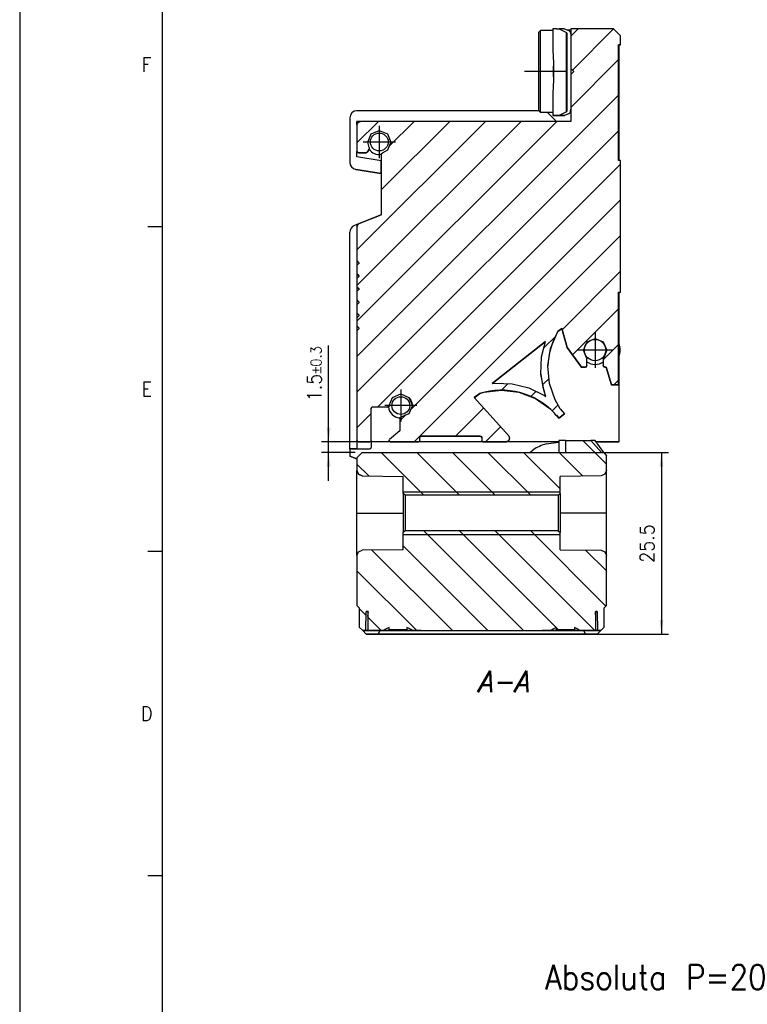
# Model space of a CAD drawing. Header units: millimetres. Extents: x -285 to 1270, y -233 to 203.
# Tile 2 of 26: x -285 to -183, y -93 to 45. Entities that reach past the tile are written whole.
import ezdxf

# ---------------------------------------------------------------- set-up
doc = ezdxf.new("R2010")
doc.units = ezdxf.units.MM
doc.linetypes.add('DOT_CENTER', pattern=[14, 12, -1, 0, -1])
doc.layers.add('1', color=7, linetype='Continuous')
doc.styles.add('CONVERTER_11', font='txt.shx', dxfattribs={"width": 0.9})
doc.styles.add('CONVERTER_14', font='txt.shx', dxfattribs={"width": 0.9, "oblique": 15})
doc.dimstyles.new('ME10_DIM_22', dxfattribs={"dimtxt": 2, "dimasz": 2, "dimexe": 1, "dimexo": 1, "dimgap": 1, "dimtad": 1, "dimdec": 1, "dimdsep": 46, "dimtxsty": 'CONVERTER_11', "dimsah": 1, "dimcen": 0.09, "dimclrd": 2, "dimclre": 2, "dimclrt": 2, "dimadec": 0, "dimazin": 0, "dimtfac": 1, "dimtdec": 4, "dimtix": 1, "dimtmove": 0, "dimatfit": 3, "dimfxl": 1, "dimtolj": 1, "dimtzin": 0, "dimarcsym": 0})
doc.dimstyles.new('ME10_DIM_23', dxfattribs={"dimtxt": 2, "dimasz": 2, "dimexe": 1, "dimexo": 1, "dimgap": 1, "dimtad": 1, "dimdsep": 46, "dimtxsty": 'CONVERTER_11', "dimsah": 1, "dimcen": 0.09, "dimclrd": 2, "dimclre": 2, "dimclrt": 2, "dimadec": 0, "dimazin": 0, "dimtol": 1, "dimtp": 0.3, "dimtm": 0.3, "dimtfac": 0.75, "dimtdec": 1, "dimtix": 1, "dimtmove": 0, "dimatfit": 3, "dimfxl": 1, "dimtolj": 1, "dimtzin": 0, "dimarcsym": 0})
pattern_1 = [(-45, (0, 0), (2.5, 2.5), [])]

# ---------------------------------------------------------------- blocks, each defined once
blk = doc.blocks.new('Marco_a2', base_point=(304.21, -212.02))
at = {"layer": '1', "color": 7, "linetype": 'Continuous'}
blk.add_line((-264.79, 197.98), (-264.79, -212.02), dxfattribs=at)
at = {"layer": '1', "color": 2, "linetype": 'Continuous'}
for p, q in [((-284.79, 79.98), (-284.79, -217.02)), ((-264.79, 15.76), (-266.79, 15.76)), ((-264.79, -29.8), (-266.79, -29.8)), ((-264.79, -75.35), (-266.79, -75.35))]:
    blk.add_line(p, q, dxfattribs=at)
at = {"layer": '1', "color": 2, "char_height": 2, "attachment_point": 4, "line_spacing_factor": 1.20048, "style": 'CONVERTER_11'}
for s, insert in [('F', (-267.69, 38.54)), ('E', (-267.69, -7.02)), ('D', (-267.78, -52.58))]:
    blk.add_mtext(s, dxfattribs=dict(at, insert=insert))
blk = doc.blocks.new('Top', base_point=(304.21, -212.02))
blk.add_blockref('Marco_a2', (304.21, -212.02))
blk = doc.blocks.new('CABEZA__2', base_point=(-237.46, -41.42))
at = {"linetype": 'Continuous'}
h = blk.add_hatch(dxfattribs=at)
h.set_pattern_fill('_USER', color=3, scale=3.535534, angle=-45, pattern_type=0)
h.set_pattern_definition(pattern_1)
h.paths.add_polyline_path([(-230.96, -21.67), (-230.96, -19.27), (-236.72, -19.19), (-237.24, -18.98), (-237.46, -18.44), (-237.46, -16.67), (-236.71, -15.92), (-208.2, -15.92), (-208.2, -14.21), (-204.66, -14.21), (-203.15, -15.92), (-202.8, -15.92), (-202.46, -16.38), (-202.46, -18.44), (-202.68, -18.98), (-203.2, -19.19), (-208.96, -19.27), (-208.96, -21.67), (-209.21, -21.92), (-230.71, -21.92)])
h = blk.add_hatch(dxfattribs=at)
h.set_pattern_fill('_USER', color=3, scale=3.535534, angle=-45, pattern_type=0)
h.set_pattern_definition(pattern_1)
h.paths.add_polyline_path([(-209.88, -40.68), (-209.46, -40.47), (-209.46, -40.82), (-206.95, -40.82), (-206.95, -40.47), (-206.54, -40.68), (-206.13, -40.92), (-204.01, -40.92), (-204.01, -38.22), (-203.76, -38.22), (-203.69, -40.92), (-203.26, -40.92), (-202.76, -40.42), (-202.76, -37.72), (-202.46, -37.42), (-202.46, -30.4), (-202.68, -29.87), (-203.2, -29.65), (-208.96, -29.57), (-208.96, -27.17), (-209.21, -26.92), (-230.71, -26.92), (-230.96, -27.17), (-230.96, -29.57), (-236.72, -29.65), (-237.24, -29.87), (-237.46, -30.4), (-237.46, -37.42), (-237.16, -37.72), (-237.16, -40.42), (-236.66, -40.92), (-236.23, -40.92), (-236.16, -38.22), (-235.91, -38.22), (-235.91, -40.92), (-233.78, -40.92), (-233.38, -40.68), (-232.96, -40.47), (-232.96, -40.82), (-230.45, -40.82), (-230.45, -40.47), (-230.04, -40.68), (-229.63, -40.92), (-210.28, -40.92)])
at = {"color": 7, "linetype": 'Continuous'}
for p, q in [((-209.13, -14.21), (-209.13, -15.92)), ((-208.2, -14.21), (-204.66, -14.21)), ((-208.2, -14.21), (-208.2, -15.92)), ((-204.66, -14.21), (-203.15, -15.92)), ((-204.04, -14.21), (-204.66, -14.21)), ((-202.8, -15.92), (-204.04, -14.21)), ((-236.71, -15.92), (-237.46, -16.67)), ((-236.71, -15.92), (-208.2, -15.92)), ((-203.15, -15.92), (-202.8, -15.92)), ((-202.8, -15.92), (-202.46, -16.38)), ((-202.46, -18.44), (-202.46, -16.38)), ((-237.46, -16.67), (-237.46, -18.44)), ((-237.46, -24.42), (-237.46, -18.44)), ((-237.24, -18.98), (-237.46, -18.44)), ((-237.46, -18.44), (-237.24, -18.98)), ((-236.72, -19.19), (-237.24, -18.98)), ((-237.24, -18.98), (-236.72, -19.19)), ((-236.72, -19.19), (-230.96, -19.27)), ((-236.72, -19.19), (-230.96, -19.27)), ((-230.96, -21.67), (-230.96, -19.27)), ((-203.2, -19.19), (-208.96, -19.27)), ((-203.2, -19.19), (-208.96, -19.27)), ((-208.96, -21.67), (-208.96, -19.27)), ((-202.68, -18.98), (-203.2, -19.19)), ((-202.68, -18.98), (-203.2, -19.19)), ((-202.46, -18.44), (-202.68, -18.98)), ((-202.46, -18.44), (-202.68, -18.98)), ((-202.46, -24.42), (-202.46, -18.44)), ((-230.96, -21.67), (-230.96, -27.17)), ((-230.71, -21.92), (-230.96, -21.67)), ((-230.71, -21.92), (-230.71, -26.92)), ((-209.21, -21.92), (-230.71, -21.92)), ((-209.21, -21.92), (-208.96, -21.67)), ((-209.21, -21.92), (-209.21, -26.92)), ((-208.96, -21.67), (-208.96, -27.17)), ((-237.46, -24.42), (-236.72, -24.42)), ((-237.46, -30.4), (-237.46, -24.42)), ((-236.72, -24.42), (-230.96, -24.42)), ((-203.2, -24.42), (-208.96, -24.42)), ((-202.46, -24.42), (-203.2, -24.42)), ((-202.46, -30.4), (-202.46, -24.42)), ((-230.71, -26.92), (-230.96, -27.17)), ((-230.96, -29.57), (-230.96, -27.17)), ((-209.21, -26.92), (-230.71, -26.92)), ((-209.21, -26.92), (-208.96, -27.17)), ((-208.96, -29.57), (-208.96, -27.17)), ((-237.46, -30.4), (-237.24, -29.87)), ((-237.46, -30.4), (-237.46, -37.42)), ((-237.24, -29.87), (-236.72, -29.65)), ((-230.96, -29.57), (-236.72, -29.65)), ((-208.96, -29.57), (-203.2, -29.65)), ((-203.2, -29.65), (-202.68, -29.87)), ((-202.68, -29.87), (-202.46, -30.4)), ((-202.46, -37.42), (-202.46, -30.4)), ((-237.16, -37.72), (-237.46, -37.42)), ((-237.46, -37.42), (-237.16, -37.72)), ((-237.16, -37.72), (-237.46, -37.42)), ((-237.46, -37.42), (-237.16, -37.72)), ((-237.16, -37.72), (-237.16, -40.42)), ((-236.23, -40.92), (-236.16, -38.22)), ((-236.23, -40.92), (-236.16, -38.22)), ((-236.16, -38.22), (-236.16, -38.22)), ((-235.97, -38.22), (-236.16, -38.22)), ((-236.16, -38.22), (-235.91, -38.22)), ((-235.95, -38.57), (-235.99, -38.92)), ((-235.91, -38.22), (-235.97, -38.22)), ((-235.91, -38.27), (-235.95, -38.57)), ((-235.91, -40.92), (-235.91, -38.22)), ((-204.01, -38.22), (-204.01, -40.92)), ((-203.94, -38.22), (-204.01, -38.22)), ((-204.01, -38.22), (-203.76, -38.22)), ((-203.97, -38.57), (-204.01, -38.27)), ((-203.93, -38.92), (-203.97, -38.57)), ((-203.76, -38.22), (-203.94, -38.22)), ((-203.76, -38.22), (-203.69, -40.92)), ((-203.76, -38.22), (-203.76, -38.22)), ((-203.76, -38.22), (-203.69, -40.92)), ((-202.46, -37.42), (-202.76, -37.72)), ((-202.76, -37.72), (-202.46, -37.42)), ((-202.46, -37.42), (-202.76, -37.72)), ((-202.76, -37.72), (-202.46, -37.42)), ((-202.76, -40.42), (-202.76, -37.72)), ((-235.99, -38.92), (-235.91, -38.92)), ((-235.91, -38.92), (-235.99, -38.92)), ((-204.01, -38.92), (-203.93, -38.92)), ((-237.16, -40.42), (-237.16, -40.42)), ((-237.16, -40.42), (-236.66, -40.92)), ((-236.66, -40.92), (-237.16, -40.42)), ((-236.66, -40.92), (-236.16, -41.42)), ((-236.66, -40.92), (-236.16, -41.42)), ((-234.22, -40.92), (-236.66, -40.92)), ((-236.66, -40.92), (-236.66, -40.92)), ((-236.66, -40.92), (-236.23, -40.92)), ((-236.23, -40.92), (-233.38, -40.92)), ((-236.23, -40.92), (-236.23, -40.92)), ((-236.16, -41.42), (-234.51, -41.42)), ((-203.76, -41.42), (-236.16, -41.42)), ((-235.91, -40.92), (-233.78, -40.92)), ((-235.91, -40.92), (-235.91, -40.92)), ((-234.51, -41.42), (-234.22, -40.92)), ((-233.38, -40.68), (-233.78, -40.92)), ((-232.96, -40.47), (-233.38, -40.68)), ((-232.96, -40.82), (-232.96, -40.47)), ((-230.45, -40.82), (-232.96, -40.82)), ((-231.71, -40.92), (-229.63, -40.92)), ((-230.04, -40.68), (-230.45, -40.47)), ((-230.45, -40.47), (-230.45, -40.82)), ((-229.63, -40.92), (-230.04, -40.68)), ((-229.63, -40.92), (-210.28, -40.92)), ((-209.88, -40.68), (-210.28, -40.92)), ((-209.46, -40.47), (-209.88, -40.68)), ((-209.46, -40.82), (-209.46, -40.47)), ((-206.95, -40.82), (-209.46, -40.82)), ((-208.21, -40.92), (-206.13, -40.92)), ((-206.54, -40.68), (-206.95, -40.47)), ((-206.95, -40.47), (-206.95, -40.82)), ((-206.13, -40.92), (-206.54, -40.68)), ((-206.53, -40.92), (-203.69, -40.92)), ((-206.13, -40.92), (-204.01, -40.92)), ((-205.69, -40.92), (-205.41, -41.42)), ((-203.26, -40.92), (-205.69, -40.92)), ((-205.41, -41.42), (-203.76, -41.42)), ((-204.01, -40.92), (-204.01, -40.92)), ((-203.76, -41.42), (-203.26, -40.92)), ((-203.76, -41.42), (-203.26, -40.92)), ((-203.69, -40.92), (-203.26, -40.92)), ((-203.69, -40.92), (-203.69, -40.92)), ((-203.26, -40.92), (-202.76, -40.42)), ((-202.76, -40.42), (-203.26, -40.92)), ((-203.26, -40.92), (-203.26, -40.92)), ((-202.76, -40.42), (-202.76, -40.42))]:
    blk.add_line(p, q, dxfattribs=at)
for points, knots in [([(-208.2, -14.21), (-208.38, -14.21), (-208.69, -14.21), (-209, -14.21), (-209.13, -14.21)], [0, 0, 0, 0, 0.5416641, 0.9298081, 0.9298081, 0.9298081, 0.9298081]), ([(-235.91, -40.92), (-235.86, -40.92), (-235.76, -40.92), (-235.52, -40.92), (-235.15, -40.92), (-234.63, -40.92), (-234, -40.92), (-233.53, -40.92), (-233.29, -40.92)], [0, 0, 0, 0, 0.133957, 0.319313, 0.708311, 1.23432, 1.879507, 2.622001, 2.622001, 2.622001, 2.622001]), ([(-229.86, -41.42), (-229.89, -41.42), (-230, -41.42), (-230.26, -41.42), (-230.66, -41.42), (-231.19, -41.42), (-231.8, -41.42), (-232.46, -41.42), (-233.11, -41.42), (-233.73, -41.42), (-234.24, -41.42), (-234.68, -41.42), (-234.87, -41.42), (-235.11, -41.42), (-234.87, -41.42), (-234.68, -41.42), (-234.24, -41.42), (-233.73, -41.42), (-233.11, -41.42), (-232.46, -41.42), (-231.8, -41.42), (-231.19, -41.42), (-230.66, -41.42), (-230.26, -41.42), (-230, -41.42), (-229.89, -41.42), (-229.86, -41.42)], [0, 0, 0, 0, 0.088594, 0.348334, 0.761523, 1.3, 1.927071, 2.6, 3.272929, 3.9, 4.438477, 4.851666, 5.111406, 5.2, 5.288594, 5.548334, 5.961523, 6.5, 7.127071, 7.8, 8.472929, 9.1, 9.638477, 10.051666, 10.311407, 10.4, 10.4, 10.4, 10.4]), ([(-234.96, -40.92), (-234.92, -40.92), (-234.78, -40.92), (-234.46, -40.92), (-233.95, -40.92), (-233.3, -40.92), (-232.53, -40.92), (-231.71, -40.92), (-230.89, -40.92), (-230.12, -40.92), (-229.48, -40.92), (-228.93, -40.92), (-228.69, -40.92), (-228.4, -40.92), (-228.69, -40.92), (-228.93, -40.92), (-229.48, -40.92), (-230.12, -40.92), (-230.89, -40.92), (-231.71, -40.92), (-232.53, -40.92), (-233.3, -40.92), (-233.95, -40.92), (-234.46, -40.92), (-234.78, -40.92), (-234.92, -40.92), (-234.96, -40.92)], [0, 0, 0, 0, 0.110742, 0.435417, 0.951904, 1.625, 2.408838, 3.25, 4.091162, 4.875, 5.548096, 6.064583, 6.389258, 6.5, 6.610742, 6.935417, 7.451904, 8.125, 8.908838, 9.75, 10.591162, 11.375, 12.048096, 12.564583, 12.889258, 13, 13, 13, 13]), ([(-234.51, -41.42), (-232.96, -41.42), (-229.79, -41.42), (-224.94, -41.42), (-219.96, -41.42), (-214.97, -41.42), (-210.12, -41.42), (-206.95, -41.42), (-205.41, -41.42)], [0, 0, 0, 0, 4.624775, 9.518238, 14.54789, 19.577542, 24.471006, 29.09578, 29.09578, 29.09578, 29.09578]), ([(-233.78, -40.92), (-233.63, -40.92), (-233.3, -40.92), (-232.8, -40.92), (-232.26, -40.92), (-231.89, -40.92), (-231.71, -40.92)], [0, 0, 0, 0, 0.461686, 0.971482, 1.514173, 2.07356, 2.07356, 2.07356, 2.07356]), ([(-233.29, -40.92), (-231.87, -40.92), (-228.95, -40.92), (-224.51, -40.92), (-219.96, -40.92), (-215.41, -40.92), (-210.96, -40.92), (-208.05, -40.92), (-206.63, -40.92)], [0, 0, 0, 0, 4.261438, 8.739822, 13.327993, 17.916165, 22.394549, 26.655987, 26.655987, 26.655987, 26.655987]), ([(-232.96, -40.82), (-232.76, -40.82), (-232.34, -40.82), (-231.71, -40.82), (-231.07, -40.82), (-230.66, -40.82), (-230.45, -40.82)], [0, 0, 0, 0, 0.610559, 1.25586, 1.901161, 2.51172, 2.51172, 2.51172, 2.51172]), ([(-211.46, -40.92), (-211.42, -40.92), (-211.28, -40.92), (-210.96, -40.92), (-210.45, -40.92), (-209.8, -40.92), (-209.03, -40.92), (-208.21, -40.92), (-207.39, -40.92), (-206.62, -40.92), (-205.98, -40.92), (-205.43, -40.92), (-205.19, -40.92), (-204.9, -40.92), (-205.19, -40.92), (-205.43, -40.92), (-205.98, -40.92), (-206.62, -40.92), (-207.39, -40.92), (-208.21, -40.92), (-209.03, -40.92), (-209.8, -40.92), (-210.45, -40.92), (-210.96, -40.92), (-211.28, -40.92), (-211.42, -40.92), (-211.46, -40.92)], [0, 0, 0, 0, 0.110742, 0.435417, 0.951904, 1.625, 2.408838, 3.25, 4.091162, 4.875, 5.548096, 6.064583, 6.389258, 6.5, 6.610742, 6.935417, 7.451904, 8.125, 8.908838, 9.75, 10.591162, 11.375, 12.048096, 12.564583, 12.889258, 13, 13, 13, 13]), ([(-210.28, -40.92), (-210.13, -40.92), (-209.8, -40.92), (-209.3, -40.92), (-208.76, -40.92), (-208.39, -40.92), (-208.21, -40.92)], [0, 0, 0, 0, 0.461686, 0.971482, 1.514173, 2.07356, 2.07356, 2.07356, 2.07356]), ([(-204.86, -41.42), (-204.89, -41.42), (-205, -41.42), (-205.26, -41.42), (-205.66, -41.42), (-206.19, -41.42), (-206.8, -41.42), (-207.46, -41.42), (-208.11, -41.42), (-208.73, -41.42), (-209.24, -41.42), (-209.68, -41.42), (-209.87, -41.42), (-210.11, -41.42), (-209.87, -41.42), (-209.68, -41.42), (-209.24, -41.42), (-208.73, -41.42), (-208.11, -41.42), (-207.46, -41.42), (-206.8, -41.42), (-206.19, -41.42), (-205.66, -41.42), (-205.26, -41.42), (-205, -41.42), (-204.89, -41.42), (-204.86, -41.42)], [0, 0, 0, 0, 0.088594, 0.348334, 0.761523, 1.3, 1.927071, 2.6, 3.272929, 3.9, 4.438477, 4.851666, 5.111406, 5.2, 5.288594, 5.548334, 5.961523, 6.5, 7.127071, 7.8, 8.472929, 9.1, 9.638477, 10.051666, 10.311407, 10.4, 10.4, 10.4, 10.4]), ([(-209.46, -40.82), (-209.26, -40.82), (-208.84, -40.82), (-208.21, -40.82), (-207.57, -40.82), (-207.16, -40.82), (-206.95, -40.82)], [0, 0, 0, 0, 0.610559, 1.25586, 1.901161, 2.51172, 2.51172, 2.51172, 2.51172]), ([(-206.63, -40.92), (-206.38, -40.92), (-205.92, -40.92), (-205.28, -40.92), (-204.76, -40.92), (-204.4, -40.92), (-204.16, -40.92), (-204.05, -40.92), (-204.01, -40.92)], [0, 0, 0, 0, 0.742494, 1.387681, 1.91369, 2.302688, 2.488044, 2.622001, 2.622001, 2.622001, 2.622001])]:
    blk.add_open_spline(points, degree=3, knots=knots, dxfattribs=at)
at = {"layer": '1', "color": 30, "linetype": 'Continuous'}
for p, q in [((-230.96, -21.42), (-208.96, -21.42)), ((-230.96, -27.42), (-208.96, -27.42))]:
    blk.add_line(p, q, dxfattribs=at)
blk = doc.blocks.new('REGLA__3', base_point=(-238.46, -16.81))
at = {"linetype": 'Continuous'}
h = blk.add_hatch(dxfattribs=at)
h.set_pattern_fill('_USER', color=3, scale=3.535534, angle=45, pattern_type=0)
h.set_pattern_definition([(45, (0, 0), (-2.5, 2.5), [])])
h.paths.add_polyline_path([(-237.31, 30.43), (-237.46, 30.08), (-237.46, 26.38), (-237.4, 26.24), (-237.26, 26.18), (-236.17, 26.18), (-236.03, 26.24), (-236, 26.28), (-235.75, 26.7), (-235.73, 26.8), (-235.75, 26.9), (-235.95, 27.68), (-235.48, 28.83), (-234.33, 29.31), (-233.18, 28.83), (-232.7, 27.68), (-233.18, 26.53), (-233.93, 26.11), (-234.02, 26.06), (-234.06, 26), (-234.06, 17.45), (-237.14, 16.22), (-237.31, 16.11), (-237.46, 15.76), (-237.46, 11.03), (-237.19, 10.75), (-237.16, 10.68), (-237.19, 10.61), (-237.46, 10.34), (-237.46, 9.19), (-237.19, 8.92), (-237.16, 8.85), (-237.19, 8.78), (-237.46, 8.51), (-237.46, 7.36), (-237.19, 7.09), (-237.16, 7.02), (-237.19, 6.95), (-237.46, 6.68), (-237.46, 5.53), (-237.19, 5.26), (-237.16, 5.18), (-237.19, 5.11), (-237.46, 4.84), (-237.46, 3.69), (-237.19, 3.42), (-237.16, 3.35), (-237.19, 3.28), (-237.46, 3.01), (-237.46, 1.86), (-237.19, 1.59), (-237.16, 1.52), (-237.19, 1.45), (-237.46, 1.18), (-237.46, -14.22), (-237.4, -14.36), (-237.26, -14.42), (-235.66, -14.42), (-235.52, -14.36), (-235.46, -14.22), (-235.46, -9.72), (-235.4, -9.58), (-235.26, -9.52), (-233.14, -9.52), (-233, -9.46), (-232.94, -9.32), (-232.46, -8.17), (-231.31, -7.7), (-230.16, -8.17), (-229.69, -9.32), (-230.16, -10.47), (-231.29, -10.95), (-231.43, -11.01), (-231.46, -11.04), (-231.46, -12.87), (-232.89, -14.07), (-232.9, -14.08), (-232.96, -14.22), (-232.9, -14.36), (-232.76, -14.42), (-228.86, -14.42), (-228.72, -14.36), (-228.66, -14.22), (-228.66, -13.82), (-228.6, -13.68), (-228.46, -13.62), (-220.16, -13.62), (-220.02, -13.68), (-219.96, -13.82), (-219.96, -14.22), (-219.9, -14.36), (-219.76, -14.42), (-216.54, -14.42), (-216.18, -14.27), (-216.04, -13.92), (-216.17, -13.59), (-221, -8.21), (-220.24, -7.61), (-219.64, -7.45), (-217.19, -7.16), (-214.74, -7.46), (-212.43, -8.34), (-210.41, -9.75), (-209.74, -10.4), (-209.52, -10.72), (-209.48, -10.69), (-209.14, -11.1), (-208.36, -10.48), (-208.95, -9.78), (-209.66, -8.54), (-210.45, -6.21), (-210.66, -3.75), (-210.28, -1.31), (-209.32, 0.97), (-209.26, 1.07), (-208.73, 1.49), (-207.97, -1.16), (-205.96, -3.92), (-205.39, -3.92), (-205.24, -3.86), (-205.19, -3.72), (-205.19, -2.77), (-205.24, -2.63), (-205.66, -1.54), (-205.18, -0.39), (-204.04, 0.08), (-202.89, -0.39), (-202.41, -1.54), (-202.83, -2.63), (-202.89, -2.77), (-202.89, -3.72), (-202.83, -3.86), (-202.69, -3.92), (-202.47, -3.92), (-201.76, -6.42), (-200.76, -6.42), (-200.76, 6.58), (-200.46, 6.58), (-200.46, 25.08), (-200.76, 25.08), (-200.76, 41.33), (-200.46, 41.33), (-200.46, 42.58), (-201.46, 43.58), (-207.46, 43.58), (-207.46, 38.02), (-207.09, 37.65), (-207.06, 37.58), (-207.09, 37.51), (-207.46, 37.14), (-207.46, 30.58), (-236.96, 30.58)])
h.paths.add_polyline_path([(-215.69, -6.26), (-213.33, -6.85), (-211.16, -7.93), (-210.95, -8.07), (-211.2, -7.32), (-211.64, -4.93), (-211.55, -2.5), (-211.01, -0.31), (-218.49, -6.23), (-218.12, -6.19)], flags=16)
at = {"color": 7, "linetype": 'Continuous'}
for p, q in [((-211.71, 43.33), (-211.96, 43.08)), ((-211.96, 35.79), (-211.96, 43.08)), ((-209.96, 43.33), (-211.71, 43.33)), ((-211.71, 35.71), (-211.71, 43.33)), ((-209.96, 43.58), (-209.96, 40.41)), ((-209.46, 43.58), (-209.96, 43.58)), ((-209.46, 43.58), (-209.08, 43.58)), ((-208.46, 43.58), (-209.08, 43.58)), ((-209.08, 43.58), (-208.06, 43.04)), ((-207.66, 43.27), (-208.46, 43.58)), ((-208.36, 43.58), (-208.46, 43.58)), ((-208.36, 43.54), (-208.36, 43.58)), ((-208.03, 42.99), (-208.06, 43.04)), ((-208.06, 31.92), (-208.06, 43.04)), ((-207.96, 42.87), (-208.03, 42.99)), ((-207.96, 41.58), (-207.96, 42.87)), ((-207.46, 43.37), (-207.93, 43.37)), ((-207.66, 43.27), (-207.56, 43.16)), ((-207.56, 43.16), (-207.5, 43.02)), ((-207.5, 43.02), (-207.49, 42.99)), ((-207.49, 42.99), (-207.46, 42.68)), ((-207.46, 43.58), (-207.46, 38.02)), ((-201.46, 43.58), (-207.46, 43.58)), ((-200.46, 42.58), (-201.46, 43.58)), ((-207.96, 33.38), (-207.96, 41.58)), ((-200.46, 41.33), (-200.46, 42.58)), ((-209.96, 40.41), (-209.96, 40.31)), ((-209.96, 40.31), (-209.95, 39.97)), ((-200.76, 41.33), (-200.46, 41.33)), ((-200.76, 41.33), (-200.46, 41.33)), ((-200.66, 41.32), (-200.76, 41.33)), ((-200.46, 41.33), (-200.76, 41.33)), ((-200.76, 25.08), (-200.76, 41.33)), ((-200.46, 41.33), (-200.66, 41.32)), ((-200.66, 25.08), (-200.66, 41.32)), ((-200.46, 41.33), (-200.46, 41.33)), ((-209.95, 39.97), (-209.87, 38.52)), ((-209.87, 38.52), (-209.86, 38.33)), ((-209.86, 38.33), (-209.86, 36.82)), ((-209.86, 36.82), (-209.86, 38.33)), ((-207.46, 38.02), (-207.46, 37.14)), ((-207.46, 38.02), (-207.46, 38.02)), ((-207.46, 38.02), (-207.09, 37.65)), ((-207.09, 37.65), (-207.46, 38.02)), ((-207.46, 37.14), (-207.09, 37.51)), ((-207.09, 37.65), (-207.06, 37.58)), ((-207.06, 37.58), (-207.09, 37.51)), ((-209.87, 36.63), (-209.95, 35.18)), ((-209.86, 36.82), (-209.87, 36.63)), ((-207.46, 37.14), (-207.46, 30.58)), ((-211.96, 32.08), (-211.96, 35.79)), ((-211.71, 31.83), (-211.71, 35.71)), ((-209.95, 35.18), (-209.96, 34.84)), ((-209.96, 34.84), (-209.96, 34.74)), ((-209.96, 34.74), (-209.96, 31.38)), ((-207.96, 32.08), (-207.96, 33.38)), ((-211.96, 32.07), (-237.46, 32.07)), ((-211.71, 31.83), (-211.96, 32.08)), ((-209.96, 31.83), (-211.71, 31.83)), ((-209.46, 30.58), (-210.71, 31.83)), ((-208.06, 31.92), (-209.08, 31.38)), ((-208.06, 31.92), (-208.03, 31.96)), ((-208.03, 31.96), (-207.96, 32.08)), ((-207.5, 31.94), (-207.56, 31.8)), ((-207.56, 31.8), (-207.5, 31.94)), ((-207.49, 31.96), (-207.5, 31.94)), ((-207.5, 31.94), (-207.49, 31.96)), ((-207.46, 32.27), (-207.49, 31.96)), ((-207.49, 31.96), (-207.46, 32.27)), ((-238.46, 31.07), (-238.46, 24.82)), ((-237.46, 30.57), (-236.97, 30.57)), ((-237.46, 30.08), (-237.46, 30.57)), ((-236.97, 30.57), (-237.46, 30.57)), ((-237.46, 30.08), (-237.31, 30.43)), ((-237.31, 30.43), (-236.96, 30.58)), ((-207.46, 30.58), (-236.96, 30.58)), ((-209.72, 31.38), (-209.96, 31.38)), ((-209.96, 31.38), (-209.46, 31.38)), ((-209.96, 31.38), (-209.72, 31.38)), ((-209.46, 31.38), (-209.96, 31.38)), ((-209.08, 31.38), (-209.46, 31.38)), ((-209.08, 31.38), (-209.46, 31.38)), ((-208.46, 31.38), (-209.08, 31.38)), ((-208.46, 31.38), (-209.06, 31.38)), ((-209.06, 31.38), (-208.46, 31.38)), ((-208.46, 31.38), (-207.66, 31.69)), ((-207.66, 31.69), (-208.36, 31.41)), ((-208.36, 31.38), (-208.36, 31.41)), ((-207.56, 31.8), (-207.66, 31.69)), ((-207.66, 31.69), (-207.56, 31.8)), ((-237.46, 30.08), (-237.46, 26.38)), ((-235.48, 28.83), (-234.33, 29.31)), ((-234.33, 29.31), (-233.18, 28.83)), ((-235.95, 27.68), (-235.48, 28.83)), ((-235.75, 26.9), (-235.95, 27.68)), ((-233.18, 28.83), (-232.7, 27.68)), ((-232.7, 27.68), (-233.18, 26.53)), ((-237.4, 26.24), (-237.46, 26.38)), ((-237.46, 25.59), (-237.46, 26.37)), ((-236, 26.28), (-236.03, 26.24)), ((-236, 26.28), (-235.75, 26.7)), ((-235.77, 26.67), (-236, 26.27)), ((-235.75, 26.7), (-235.77, 26.67)), ((-235.75, 26.9), (-235.73, 26.8)), ((-235.73, 26.8), (-235.75, 26.7)), ((-235.74, 26.74), (-235.75, 26.7)), ((-235.73, 26.79), (-235.74, 26.74)), ((-235.73, 26.8), (-235.73, 26.79)), ((-233.18, 26.53), (-233.93, 26.11)), ((-234.08, 25.03), (-237.46, 25.59)), ((-237.26, 26.18), (-237.4, 26.24)), ((-237.26, 26.18), (-236.17, 26.18)), ((-236.17, 26.17), (-237.26, 26.17)), ((-236.03, 26.24), (-236.17, 26.18)), ((-234.08, 23.26), (-234.08, 25.03)), ((-234.06, 26), (-234.02, 26.06)), ((-234.06, 26), (-234.06, 17.45)), ((-234.02, 26.06), (-233.93, 26.11)), ((-200.46, 25.08), (-200.76, 25.08)), ((-200.46, 6.58), (-200.46, 25.08)), ((-234.08, 23.26), (-237.62, 23.84)), ((-237.62, 23.84), (-234.08, 23.26)), ((-234.08, 23.26), (-234.08, 17.44)), ((-234.08, 17.44), (-237.46, 16.1)), ((-237.14, 16.22), (-234.06, 17.45)), ((-237.46, 16.1), (-237.83, 15.95)), ((-237.46, 15.76), (-237.31, 16.11)), ((-237.46, 16.1), (-237.46, 15.76)), ((-237.46, 15.76), (-237.46, 11.03)), ((-237.31, 16.11), (-237.14, 16.22)), ((-238.46, -15.42), (-238.46, 15.02)), ((-237.46, 11.03), (-237.19, 10.75)), ((-237.46, 11.03), (-237.46, 11.02)), ((-237.19, 10.75), (-237.46, 11.02)), ((-237.46, 11.02), (-237.46, 10.34)), ((-237.19, 10.61), (-237.46, 10.34)), ((-237.46, 10.34), (-237.46, 9.19)), ((-237.19, 10.75), (-237.16, 10.68)), ((-237.19, 10.75), (-237.16, 10.68)), ((-237.16, 10.68), (-237.19, 10.61)), ((-237.46, 9.19), (-237.46, 8.51)), ((-237.46, 9.19), (-237.46, 9.19)), ((-237.19, 8.92), (-237.46, 9.19)), ((-237.46, 9.19), (-237.19, 8.92)), ((-237.19, 8.78), (-237.46, 8.51)), ((-237.46, 8.51), (-237.46, 7.36)), ((-237.19, 8.92), (-237.16, 8.85)), ((-237.19, 8.92), (-237.16, 8.85)), ((-237.16, 8.85), (-237.19, 8.78)), ((-237.46, 7.35), (-237.46, 7.36)), ((-237.46, 7.36), (-237.19, 7.09)), ((-237.46, 7.35), (-237.46, 6.68)), ((-237.19, 7.08), (-237.46, 7.35)), ((-237.19, 6.95), (-237.46, 6.68)), ((-237.19, 7.09), (-237.16, 7.02)), ((-237.19, 7.08), (-237.16, 7.02)), ((-237.16, 7.02), (-237.19, 6.95)), ((-237.46, 6.68), (-237.46, 5.53)), ((-200.76, -6.42), (-200.76, 6.58)), ((-200.76, 6.58), (-200.46, 6.58)), ((-200.66, 6.57), (-200.76, 6.57)), ((-200.46, 6.57), (-200.66, 6.57)), ((-200.66, -14.42), (-200.66, 6.57)), ((-200.46, 6.57), (-200.46, 6.58)), ((-237.46, 5.53), (-237.19, 5.26)), ((-237.46, 5.53), (-237.46, 5.52)), ((-237.19, 5.25), (-237.46, 5.52)), ((-237.46, 5.52), (-237.46, 4.84)), ((-237.19, 5.11), (-237.46, 4.84)), ((-237.46, 4.84), (-237.46, 3.69)), ((-237.19, 5.26), (-237.16, 5.18)), ((-237.19, 5.25), (-237.16, 5.18)), ((-237.16, 5.18), (-237.19, 5.11)), ((-237.46, 3.69), (-237.46, 3.69)), ((-237.19, 3.42), (-237.46, 3.69)), ((-237.46, 3.69), (-237.46, 3.01)), ((-237.46, 3.69), (-237.19, 3.42)), ((-237.19, 3.28), (-237.46, 3.01)), ((-237.46, 3.01), (-237.46, 1.86)), ((-237.19, 3.42), (-237.16, 3.35)), ((-237.19, 3.42), (-237.16, 3.35)), ((-237.16, 3.35), (-237.19, 3.28)), ((-237.19, 1.58), (-237.46, 1.86)), ((-237.46, 1.86), (-237.46, 1.86)), ((-237.46, 1.86), (-237.46, 1.18)), ((-237.46, 1.86), (-237.19, 1.59)), ((-237.19, 1.45), (-237.46, 1.18)), ((-237.19, 1.59), (-237.16, 1.52)), ((-237.19, 1.58), (-237.16, 1.52)), ((-237.16, 1.52), (-237.19, 1.45)), ((-208.73, 1.49), (-209.26, 1.07)), ((-209.26, 1.07), (-208.73, 1.49)), ((-208.73, 1.49), (-207.97, -1.16)), ((-207.97, -1.17), (-208.73, 1.49)), ((-208.73, 1.49), (-208.73, 1.49)), ((-237.46, 1.18), (-237.46, -14.22)), ((-210.28, -1.31), (-209.32, 0.97)), ((-209.32, 0.97), (-209.26, 1.07)), ((-209.26, 1.07), (-209.26, 1.07)), ((-205.18, -0.39), (-204.04, 0.08)), ((-204.04, 0.08), (-202.89, -0.39)), ((-218.49, -6.23), (-211.01, -0.31)), ((-211.01, -0.31), (-218.49, -6.23)), ((-211.55, -2.5), (-211.01, -0.31)), ((-210.66, -3.75), (-210.28, -1.31)), ((-207.97, -1.16), (-207.97, -1.17)), ((-207.97, -1.16), (-205.96, -3.92)), ((-205.96, -3.93), (-207.97, -1.17)), ((-205.66, -1.54), (-205.18, -0.39)), ((-202.89, -0.39), (-202.41, -1.54)), ((-211.64, -4.93), (-211.55, -2.5)), ((-205.24, -2.63), (-205.66, -1.54)), ((-205.24, -2.63), (-205.19, -2.77)), ((-202.89, -2.77), (-202.83, -2.63)), ((-202.41, -1.54), (-202.83, -2.63)), ((-210.45, -6.21), (-210.66, -3.75)), ((-205.96, -3.92), (-205.39, -3.92)), ((-205.96, -3.92), (-205.96, -3.93)), ((-205.39, -3.93), (-205.96, -3.93)), ((-205.24, -3.86), (-205.39, -3.92)), ((-205.19, -3.72), (-205.24, -3.86)), ((-205.19, -3.72), (-205.19, -2.77)), ((-205.19, -3.73), (-205.19, -3.72)), ((-202.89, -2.77), (-202.89, -3.72)), ((-202.83, -3.86), (-202.89, -3.72)), ((-202.89, -3.73), (-202.89, -3.72)), ((-202.69, -3.92), (-202.83, -3.86)), ((-202.69, -3.92), (-202.47, -3.92)), ((-202.47, -3.93), (-202.69, -3.93)), ((-202.47, -3.92), (-202.47, -3.93)), ((-202.47, -3.92), (-201.76, -6.42)), ((-201.76, -6.43), (-202.47, -3.93)), ((-211.2, -7.32), (-211.64, -4.93)), ((-218.49, -6.23), (-218.12, -6.19)), ((-218.12, -6.19), (-215.69, -6.26)), ((-215.69, -6.26), (-213.33, -6.85)), ((-213.33, -6.85), (-211.16, -7.93)), ((-209.66, -8.54), (-210.45, -6.21)), ((-201.76, -6.42), (-200.76, -6.42)), ((-201.76, -6.42), (-201.76, -6.43)), ((-200.76, -6.43), (-201.76, -6.43)), ((-200.76, -6.43), (-200.76, -6.42)), ((-232.94, -9.32), (-232.46, -8.17)), ((-232.46, -8.17), (-231.31, -7.7)), ((-231.31, -7.7), (-230.16, -8.17)), ((-230.17, -8.17), (-229.89, -8.55)), ((-230.16, -8.17), (-229.69, -9.32)), ((-220.24, -7.61), (-221, -8.21)), ((-221, -8.22), (-220.24, -7.62)), ((-216.17, -13.59), (-221, -8.21)), ((-220.24, -7.61), (-219.64, -7.45)), ((-220.24, -7.62), (-220.24, -7.61)), ((-219.64, -7.45), (-217.19, -7.16)), ((-217.19, -7.16), (-214.74, -7.46)), ((-214.74, -7.46), (-212.43, -8.34)), ((-210.95, -8.07), (-211.2, -7.32)), ((-210.95, -8.07), (-211.2, -7.32)), ((-211.16, -7.93), (-210.95, -8.07)), ((-235.46, -9.72), (-235.4, -9.58)), ((-235.4, -9.58), (-235.26, -9.52)), ((-235.26, -9.52), (-233.14, -9.52)), ((-233.14, -9.53), (-235.26, -9.53)), ((-233, -9.46), (-233.14, -9.52)), ((-233.14, -9.53), (-233.06, -9.51)), ((-233.01, -9.49), (-233.06, -9.51)), ((-233, -9.47), (-233.01, -9.49)), ((-232.94, -9.32), (-233, -9.46)), ((-232.98, -9.45), (-233, -9.47)), ((-232.96, -9.42), (-232.98, -9.45)), ((-232.94, -9.38), (-232.96, -9.42)), ((-232.94, -9.33), (-232.94, -9.35)), ((-232.94, -9.35), (-232.94, -9.38)), ((-229.69, -9.32), (-230.16, -10.47)), ((-229.89, -8.55), (-229.74, -8.94)), ((-229.74, -8.94), (-229.69, -9.3)), ((-212.43, -8.34), (-210.41, -9.75)), ((-208.95, -9.78), (-209.66, -8.54)), ((-235.46, -14.22), (-235.46, -9.72)), ((-231.46, -11.04), (-231.43, -11.01)), ((-231.46, -11.04), (-231.46, -12.87)), ((-231.43, -11.01), (-231.29, -10.95)), ((-230.16, -10.47), (-231.29, -10.95)), ((-210.41, -9.75), (-209.74, -10.4)), ((-209.74, -10.4), (-209.74, -10.41)), ((-209.52, -10.72), (-209.74, -10.4)), ((-209.52, -10.72), (-209.74, -10.41)), ((-209.48, -10.69), (-209.52, -10.72)), ((-209.52, -10.72), (-209.48, -10.69)), ((-209.52, -10.72), (-209.52, -10.72)), ((-209.48, -10.69), (-209.48, -10.69)), ((-209.14, -11.1), (-209.48, -10.69)), ((-209.48, -10.69), (-209.14, -11.1)), ((-208.36, -10.48), (-209.14, -11.1)), ((-209.14, -11.1), (-208.36, -10.49)), ((-208.95, -9.78), (-208.36, -10.48)), ((-208.36, -10.48), (-208.36, -10.49)), ((-209.14, -11.1), (-209.14, -11.1)), ((-231.46, -12.87), (-232.89, -14.07)), ((-228.66, -13.82), (-228.6, -13.68)), ((-228.66, -14.22), (-228.66, -13.82)), ((-228.6, -13.68), (-228.46, -13.62)), ((-228.46, -13.62), (-220.16, -13.62)), ((-220.16, -13.63), (-228.46, -13.63)), ((-220.16, -13.62), (-220.02, -13.68)), ((-220.02, -13.68), (-219.96, -13.82)), ((-219.96, -13.82), (-219.96, -14.22)), ((-216.17, -13.59), (-216.04, -13.92)), ((-237.4, -14.36), (-237.46, -14.22)), ((-237.46, -14.23), (-237.46, -15.42)), ((-237.26, -14.42), (-237.4, -14.36)), ((-235.66, -14.42), (-237.26, -14.42)), ((-237.26, -14.43), (-235.66, -14.43)), ((-235.52, -14.36), (-235.66, -14.42)), ((-235.46, -14.22), (-235.52, -14.36)), ((-235.46, -14.23), (-235.46, -14.22)), ((-235.46, -14.42), (-235.46, -15.22)), ((-232.8, -14.42), (-235.46, -14.42)), ((-232.79, -14.42), (-235.46, -14.42)), ((-232.96, -14.22), (-232.9, -14.08)), ((-232.9, -14.36), (-232.96, -14.22)), ((-232.9, -14.08), (-232.89, -14.07)), ((-232.76, -14.42), (-232.9, -14.36)), ((-232.8, -14.42), (-232.76, -14.43)), ((-232.76, -14.42), (-228.86, -14.42)), ((-228.86, -14.43), (-232.76, -14.43)), ((-228.72, -14.36), (-228.86, -14.42)), ((-228.86, -14.43), (-228.82, -14.42)), ((-219.79, -14.42), (-228.83, -14.42)), ((-219.8, -14.42), (-228.82, -14.42)), ((-228.66, -14.22), (-228.72, -14.36)), ((-228.66, -14.23), (-228.66, -14.22)), ((-219.9, -14.36), (-219.96, -14.22)), ((-219.96, -14.23), (-219.96, -14.22)), ((-219.76, -14.42), (-219.9, -14.36)), ((-219.8, -14.42), (-219.76, -14.43)), ((-219.76, -14.42), (-216.54, -14.42)), ((-216.54, -14.43), (-219.76, -14.43)), ((-216.18, -14.27), (-216.54, -14.42)), ((-216.48, -14.42), (-216.54, -14.43)), ((-209.13, -14.42), (-216.49, -14.42)), ((-209.13, -14.42), (-216.48, -14.42)), ((-216.04, -13.92), (-216.18, -14.27)), ((-210.92, -14.71), (-209.13, -14.45)), ((-203.58, -14.42), (-203.88, -14.42)), ((-200.66, -14.42), (-203.88, -14.42)), ((-238.46, -15.42), (-235.66, -15.42)), ((-238.46, -15.42), (-238.46, -16.44)), ((-237.46, -15.42), (-238.46, -15.42)), ((-237.46, -16.79), (-238.46, -16.44)), ((-238.46, -16.44), (-238.24, -16.53)), ((-238.24, -16.53), (-237.46, -16.81)), ((-237.46, -15.42), (-235.66, -15.42)), ((-213.18, -15.92), (-212.73, -15.53))]:
    blk.add_line(p, q, dxfattribs=at)
for centre, radius in [((-234.33, 27.68), 1.25), ((-204.04, -1.54), 1.5), ((-231.31, -9.33), 1.25)]:
    blk.add_circle(centre, radius, dxfattribs=at)
for centre, radius, start, end in [((-237.46, 31.07), 1, 90, 180), ((-237.26, 26.37), 0.2, 179.9651, 270), ((-236.17, 26.37), 0.2, 270, 330), ((-234.33, 27.68), 1.75, 214.8957, 278.7203), ((-237.46, 24.82), 1, 180, 260.7203), ((-237.46, 24.82), 1, 180, 260.7203), ((-237.46, 15.02), 1, 111.6875, 180), ((-200.43, -4.11), 10.24, 149.6434, 178), ((-204.04, -1.54), 3.5, 344.7768, 15.2232), ((-205.39, -3.73), 0.2, 270, 360), ((-204.04, -1.54), 2, 234.9004, 305.0996), ((-202.69, -3.73), 0.2, 180, 270), ((-200.43, -4.11), 11.24, 184.2067, 196.6205), ((-217.22, -17.4), 10.24, 43.0825, 107.1912), ((-235.26, -9.73), 0.2, 90, 180), ((-231.31, -9.33), 1.75, 185.9767, 265.2529), ((-228.46, -13.83), 0.2, 90, 180), ((-220.16, -13.83), 0.2, 0, 90), ((-237.26, -14.23), 0.2, 180, 270), ((-235.66, -14.23), 0.2, 270, 360), ((-232.76, -14.23), 0.2, 180.0005, 259.5152), ((-228.86, -14.23), 0.2, 280.4843, 360), ((-219.76, -14.23), 0.2, 180, 259.5157), ((-216.54, -13.93), 0.5, 276.6258, 0.0005), ((-208.94, -21.42), 7, 106.3636, 122.7272), ((-235.66, -15.22), 0.2, 270, 360), ((-235.66, -15.22), 0.2, 270, 360)]:
    blk.add_arc(centre, radius, start, end, dxfattribs=at)
for points, knots in [([(-209.27, 31.38), (-209.32, 31.38), (-209.38, 31.38), (-209.49, 31.38), (-209.21, 31.38), (-209.12, 31.38), (-209.06, 31.38)], [0, 0, 0, 0, 0.1609878, 0.1786045, 0.3056421, 0.5680953, 0.5680953, 0.5680953, 0.5680953]), ([(-209.06, 31.38), (-209.12, 31.38), (-209.21, 31.38), (-209.49, 31.38), (-209.38, 31.38), (-209.32, 31.38), (-209.27, 31.38)], [0, 0, 0, 0, 0.2624533, 0.3894908, 0.4071075, 0.5680953, 0.5680953, 0.5680953, 0.5680953]), ([(-208.36, 31.38), (-208.36, 31.38), (-208.37, 31.38), (-208.39, 31.38), (-208.43, 31.38), (-208.49, 31.38), (-208.55, 31.38), (-208.64, 31.38), (-208.74, 31.38), (-208.85, 31.38), (-208.98, 31.38), (-209.12, 31.38), (-209.22, 31.38), (-209.27, 31.38)], [0, 0, 0, 0, 0.0086573, 0.0324415, 0.0712655, 0.1250422, 0.1936845, 0.2771052, 0.3752172, 0.4879334, 0.6151666, 0.7568298, 0.9128356, 0.9128356, 0.9128356, 0.9128356]), ([(-209.27, 31.38), (-209.09, 31.38), (-208.79, 31.38), (-208.48, 31.38), (-208.36, 31.38)], [0, 0, 0, 0, 0.5292202, 0.9128354, 0.9128354, 0.9128354, 0.9128354]), ([(-203.58, -14.42), (-203.09, -14.42), (-202.12, -14.42), (-201.14, -14.42), (-200.66, -14.42)], [0, 0, 0, 0, 1.461494, 2.921792, 2.921792, 2.921792, 2.921792])]:
    blk.add_open_spline(points, degree=3, knots=knots, dxfattribs=at)
at = {"layer": '1', "color": 2, "linetype": 'DOT_CENTER'}
for p, q in [((-207.96, 37.58), (-213.96, 37.58)), ((-234.33, 29.93), (-234.33, 25.42)), ((-232.07, 27.68), (-236.58, 27.68)), ((-204.04, 0.96), (-204.04, -4.04)), ((-201.54, -1.54), (-206.54, -1.54)), ((-231.31, -7.07), (-231.31, -11.58)), ((-229.06, -9.33), (-233.57, -9.33))]:
    blk.add_line(p, q, dxfattribs=at)
blk = doc.blocks.new('Regla_G2_cm640-T__4', base_point=(-238.46, -41.42))
for name, p in [('REGLA__3', (-238.46, -16.81)), ('CABEZA__2', (-237.46, -41.42))]:
    blk.add_blockref(name, p)
blk = doc.blocks.new('*D66')
at = {"layer": '1', "color": 2, "linetype": 'Continuous'}
for p, q in [((-235.71, -15.92), (-193.73, -15.92)), ((-194.73, -15.92), (-194.73, -41.42)), ((-233.51, -41.42), (-193.73, -41.42))]:
    blk.add_line(p, q, dxfattribs=at)
at = {"layer": '1', "color": 2}
for points in [[(-194.47, -17.92), (-195, -17.92), (-194.73, -15.92)], [(-195, -39.42), (-194.47, -39.42), (-194.73, -41.42)]]:
    blk.add_solid(points, dxfattribs=at)
at = {"layer": '1', "color": 2, "insert": (-195.73, -31.4), "char_height": 2, "attachment_point": 7, "rotation": 90, "line_spacing_factor": 0.60024, "style": 'CONVERTER_11'}
blk.add_mtext('\\C2;\\C2;25.5\\C2;', dxfattribs=at)
blk = doc.blocks.new('*D67')
at = {"layer": '1', "color": 2, "linetype": 'Continuous'}
for p, q in [((-241.44, -14.42), (-241.44, -0.88)), ((-236.66, -14.42), (-242.44, -14.42)), ((-241.44, -15.92), (-241.44, -14.42)), ((-237.71, -15.92), (-242.44, -15.92)), ((-241.44, -19.92), (-241.44, -15.92))]:
    blk.add_line(p, q, dxfattribs=at)
at = {"layer": '1', "color": 2}
for points in [[(-241.7, -12.42), (-241.17, -12.42), (-241.44, -14.42)], [(-241.17, -17.92), (-241.7, -17.92), (-241.44, -15.92)]]:
    blk.add_solid(points, dxfattribs=at)
at = {"layer": '1', "color": 2, "insert": (-242.44, -8.72), "char_height": 2, "attachment_point": 7, "rotation": 90, "line_spacing_factor": 0.60024, "style": 'CONVERTER_11'}
blk.add_mtext('\\C2;1.5\\C2;\\H1.5;{\\Fgdt;`}0.3', dxfattribs=at)
blk = doc.blocks.new('A__12', base_point=(17, 1))
at = {"layer": '1', "color": 2, "style": 'CONVERTER_11', "width": 0.9}
blk.add_text('Absoluta P=20', height=3.5, dxfattribs=at).set_placement((-211.063, -91.343))
blk = doc.blocks.new('A-A__5', base_point=(-218, 1))
blk.add_blockref('Regla_G2_cm640-T__4', (-238.458, -41.424))
at = {"layer": '1', "color": 7, "insert": (-217.01, -46.569), "char_height": 3, "attachment_point": 2, "line_spacing_factor": 1.20048, "style": 'CONVERTER_14'}
blk.add_mtext('A-A', dxfattribs=at)
at = {"layer": '1'}
dim = blk.add_linear_dim(base=(-241.435, -15.92), p1=(-235.658, -14.42), p2=(-236.708, -15.92), angle=90, dimstyle='ME10_DIM_23', dxfattribs=at)
dim.commit()
dim.dimension.update_dxf_attribs({"geometry": '*D67', "text_midpoint": (-243.435, -4.802), "text_rotation": 90})
dim = blk.add_linear_dim(base=(-194.735, -15.92), p1=(-234.506, -41.423), p2=(-236.708, -15.92), angle=90, dimstyle='ME10_DIM_22', override={"dimpost": '<>'}, dxfattribs=at)
dim.commit()
dim.dimension.update_dxf_attribs({"geometry": '*D66', "text_midpoint": (-196.735, -28.672), "text_rotation": 90})

msp = doc.modelspace()

# ---------------------------------------------------------------- block references
for name, p in [('Top', (304.21, -212.02)), ('A__12', (17, 1)), ('A-A__5', (-218, 1))]:
    msp.add_blockref(name, p)

doc.saveas('drawing.dxf')
